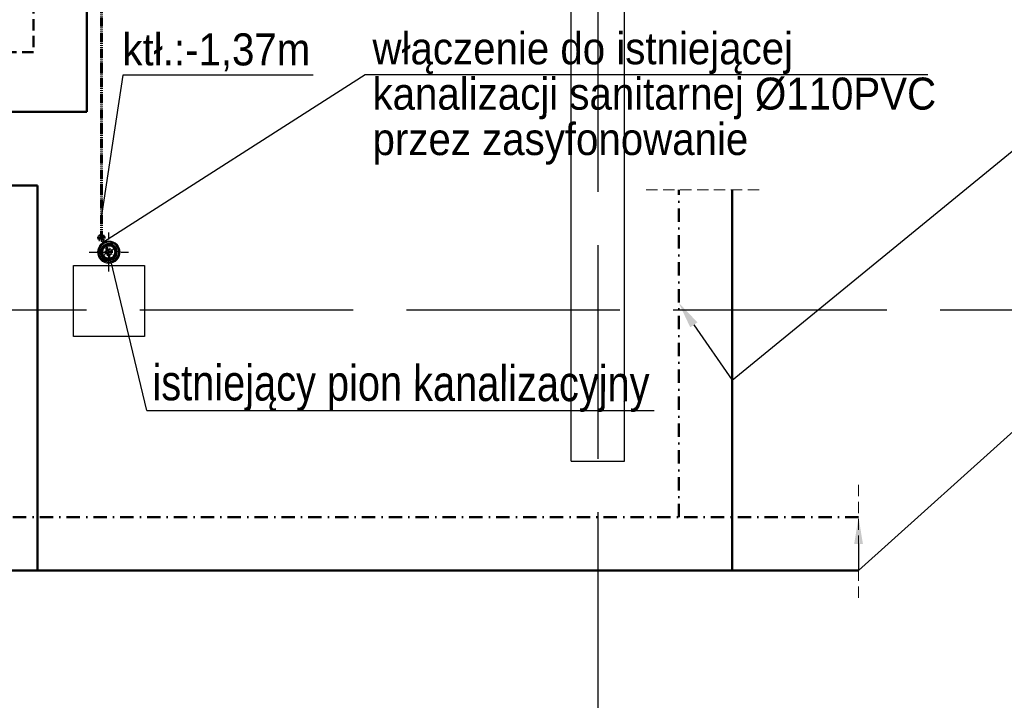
# Model space of a CAD drawing. Header units: millimetres. Extents: x -53858 to 733, y -20463 to 1307.
# Tile 19 of 256: x -51348 to -50794, y -17563 to -17181. Entities that reach past the tile are written whole.
import ezdxf
from ezdxf import colors
from ezdxf.entities.mleader import LeaderData, LeaderLine
from ezdxf.enums import TextEntityAlignment as Align
from ezdxf.math import Vec2, Vec3

# ---------------------------------------------------------------- set-up
doc = ezdxf.new("R2010")
doc.units = ezdxf.units.MM
for name, pattern in [('CONTINOUS', [0]), ('DASHDOT', [1, 0.5, -0.25, 0, -0.25]), ('DASHED', [19.05, 12.7, -6.35]), ('HIDDEN', [9.525, 6.35, -3.175]), ('XREF_2024_11_27_RZUT_BASEN_CAD$0$ACAD_ISO02W100', [15, 12, -3]), ('Środek', [29.999999, 12, -6, 6, -6])]:
    doc.linetypes.add(name, pattern=pattern)
for name, color, linetype, lineweight, true_color in [('Fittings-2', 3, 'Continuous', 18, 0x00ff00), ('Kropla-1', 3, 'Continuous', 18, 0x00ff00), ('pipesocket-1', 3, 'Continuous', 18, 0x00ff00)]:
    doc.layers.add(name, color=color, linetype=linetype, lineweight=lineweight, true_color=true_color)
for name, color, linetype, lineweight in [('is_ct_centrale _zasilanie', 46, 'Continuous', 50), ('is_ct_centrale _zasilanie (istniejąca)', 66, 'Continuous', 50), ('is_ct_centrale_powrot', 32, 'DASHED', 50), ('is_ct_centrale_powrot (istniejąca)', 11, 'DASHDOT', 50), ('is_ct_opis_', 162, 'Continuous', 18), ('is_k_istniejąca rura kanalizacyjna', 80, 'Continuous', 50), ('is_k_podstropowa_opis_aran', 116, 'CONTINOUS', 30), ('is_k_przewod_ciś_aranz', 234, 'DASHDOT', 40), ('is_k_przewod_ciś_opis_aranz', 246, 'Continuous', 30), ('Oś-1', 8, 'Środek', 25)]:
    doc.layers.add(name, color=color, linetype=linetype, lineweight=lineweight)
doc.layers.add('IS_PODKLAD', color=252, linetype='Continuous')
doc.layers.add('XREF_2024_11_27_RZUT_BASEN_CAD$0$_ściany', color=8, linetype='Continuous')
doc.styles.get("Standard").update_dxf_attribs({"font": 'arial.ttf'})
doc.styles.add('styl_FI', font='arial.ttf', dxfattribs={"width": 0.9, "height": 16})

# ---------------------------------------------------------------- blocks, each defined once
blk = doc.blocks.new('XREF_2024_11_27_RZUT_BASEN_CAD')
at = {"layer": 'XREF_2024_11_27_RZUT_BASEN_CAD$0$_ściany', "linetype": 'XREF_2024_11_27_RZUT_BASEN_CAD$0$ACAD_ISO02W100', "ltscale": 10}
for p, q in [((-51022.44, -15657.63), (-51022.44, -20462.96)), ((-53680.08, -17343.93), (-49212.84, -17343.93))]:
    blk.add_line(p, q, dxfattribs=at)
at = {"layer": 'XREF_2024_11_27_RZUT_BASEN_CAD$0$_ściany'}
for p, q in [((-51007.44, -17428.93), (-51007.44, -16763.93)), ((-51037.44, -17428.93), (-51037.44, -17130.7)), ((-51037.44, -17428.93), (-51007.44, -17428.93))]:
    blk.add_line(p, q, dxfattribs=at)
blk.add_lwpolyline([(-51317.44, -17318.93), (-51277.44, -17318.93), (-51277.44, -17358.93), (-51317.44, -17358.93)], close=True, dxfattribs=at)
blk = doc.blocks.new('PIF_UN_S_W PVC-HT Cap GY_Wavin - socket_end-V417-Etap 2 Kondygnacja P01_P01G _-3_22_ Copy 1')
at = {"layer": 'Fittings-2'}
for radius, start, end in [(59, 360, 180), (59, 360, 180), (55, 360, 180), (55, 360, 180), (59, 180, 360), (59, 180, 0), (55, 180, 360), (55, 180, 360)]:
    blk.add_arc((5154.4, -82961.8), radius, start, end, dxfattribs=at)
at = {"layer": 'pipesocket-1'}
for radius, start, end in [(63, 0, 180), (63, 360, 180), (58, 0, 180), (58, 0, 180), (58, 360, 180), (58, 360, 180), (55, 0, 180), (55, 360, 180), (63, 180, 360), (63, 180, 360), (58, 180, 360), (58, 180, 360), (58, 180, 360), (58, 180, 360), (55, 180, 360), (55, 180, 360)]:
    blk.add_arc((5154.4, -82961.8), radius, start, end, dxfattribs=at)
blk = doc.blocks.new('A$C24163A98')
at = {"layer": 'Kropla-1'}
for centre, radius, start, end in [((11, 11), 5.5, 0, 180), ((11, 13.75), 2.75, 270, 90), ((11, 11), 5.5, 180, 0), ((11, 8.25), 2.75, 90, 270)]:
    blk.add_arc(centre, radius, start, end, dxfattribs=at)
at = {"layer": 'Oś-1'}
for p, q in [((11, 0), (11, 22)), ((0, 11), (22, 11))]:
    blk.add_line(p, q, dxfattribs=at)
at = {"layer": 'Fittings-2', "xscale": 0.1, "yscale": 0.1, "zscale": 0.1}
blk.add_blockref('PIF_UN_S_W PVC-HT Cap GY_Wavin - socket_end-V417-Etap 2 Kondygnacja P01_P01G _-3_22_ Copy 1', (-504.44, 8307.18), dxfattribs=at)

msp = doc.modelspace()

# ---------------------------------------------------------------- linework, layer by layer
at = {"layer": 'is_ct_centrale _zasilanie'}
for p in [(-51309.96, -16874.13), (-51405.1, -17232.7)]:
    msp.add_line(p, (-51309.96, -17232.7), dxfattribs=at)
at = {"layer": 'is_ct_centrale _zasilanie (istniejąca)'}
for p, q in [((-51337.58, -17274.01), (-51507.09, -17274.01)), ((-51337.58, -17274.01), (-51337.58, -17490.51)), ((-50947.05, -17276.36), (-50947.05, -17490.51)), ((-52665.66, -17490.51), (-50875.91, -17490.51))]:
    msp.add_line(p, q, dxfattribs=at)
at = {"layer": 'is_ct_centrale_powrot', "ltscale": 0.5}
for p, q in [((-51339.96, -16866.13), (-51339.96, -17199.07)), ((-51339.96, -17199.07), (-51435.1, -17199.07))]:
    msp.add_line(p, q, dxfattribs=at)
at = {"layer": 'is_ct_centrale_powrot (istniejąca)', "ltscale": 15}
for p, q in [((-50977.05, -17460.51), (-50977.05, -17276.36)), ((-50875.91, -17460.51), (-52665.66, -17460.51))]:
    msp.add_line(p, q, dxfattribs=at)
at = {"layer": 'is_ct_opis_', "color": 1, "linetype": 'HIDDEN'}
msp.add_lwpolyline([(-50995.31, -17276.36), (-50930.31, -17276.36)], dxfattribs=at)
at = {"layer": 'is_ct_opis_', "linetype": 'HIDDEN'}
msp.add_lwpolyline([(-50875.91, -17442.25), (-50875.91, -17507.25)], dxfattribs=at)
at = {"layer": 'is_k_istniejąca rura kanalizacyjna', "color": 116, "true_color": 0x136734}
for radius in [4.5, 3.75]:
    msp.add_circle((-51297.54, -17311.42), radius, dxfattribs=at)
at = {"layer": 'is_k_podstropowa_opis_aran'}
for q in [(-51297.54, -17311.42), (-50990.94, -17400.47)]:
    msp.add_line((-51276.23, -17400.47), q, dxfattribs=at)
at = {"layer": 'is_k_przewod_ciś_aranz', "lineweight": 60}
for p, q in [((-51301.71, -17303.37, 0), (-51301.71, -16742.02, 0)), ((-51297.54, -17311.42), (-51301.71, -17303.37, 0))]:
    msp.add_line(p, q, dxfattribs=at)
for centre in [(-51301.71, -17303.37, 0), (-51297.54, -17311.42)]:
    msp.add_circle(centre, 1.6, dxfattribs=at)
at = {"layer": 'is_k_przewod_ciś_opis_aranz'}
for p, q in [((-51289.71, -17212.02), (-51301.71, -17290.94, 0)), ((-51153.45, -17211.84), (-51300.44, -17305.82)), ((-51182.53, -17212.02), (-51289.71, -17212.02)), ((-50836.9, -17211.84), (-51153.45, -17211.84))]:
    msp.add_line(p, q, dxfattribs=at)

# ---------------------------------------------------------------- block references
at = {"layer": 'is_k_istniejąca rura kanalizacyjna'}
msp.add_blockref('A$C24163A98', (-51308.54, -17322.42), dxfattribs=at)
at = {"layer": 'IS_PODKLAD'}
msp.add_blockref('XREF_2024_11_27_RZUT_BASEN_CAD', (0, 0), dxfattribs=at)

# ---------------------------------------------------------------- texts
at = {"layer": 'is_k_podstropowa_opis_aran', "style": 'styl_FI', "width": 0.8}
msp.add_text('istniejący pion kanalizacyjny', height=20, rotation=359.8755, dxfattribs=at).set_placement((-51273, -17394.74, 0))
at = {"layer": 'is_k_przewod_ciś_opis_aranz', "style": 'styl_FI', "width": 0.9}
msp.add_text('ktł.:-1,37m', height=18, rotation=0.0111, dxfattribs=at).set_placement((-51237.05, -17198.71, 0), align=Align.MIDDLE)
at = {"layer": 'is_k_przewod_ciś_opis_aranz', "insert": (-51149.24, -17187.91), "char_height": 18, "attachment_point": 1, "rotation": 0.0111, "line_spacing_factor": 0.85, "style": 'styl_FI'}
msp.add_mtext_dynamic_manual_height_columns('włączenie do istniejącej kanalizacji sanitarnej %%C110PVC przez zasyfonowanie', width=333.9171, gutter_width=90, heights=[0], dxfattribs=at)

# ---------------------------------------------------------------- leaders
at = {"layer": 'is_ct_opis_'}
ml = msp.add_multileader_mtext('Standard', dxfattribs=at)
ml.set_content('Uwaga: \\PNależy obniżyć istniejące\\Pprzewody ciepła technologicznego. ', color=256)
ml.set_leader_properties()
ml.build(insert=Vec2(0, 0))
ml.multileader.update_dxf_attribs({"dogleg_length": 15, "arrow_head_size": 15})
ctx = ml.context
ctx.base_point, ctx.char_height, ctx.arrow_head_size, ctx.plane_origin = Vec3(-50753.71, -17237.57), 17, 15, Vec3(-49995.24, -17085.21)
notes = []
notes.append((ctx, [(0, (1, 1, 0), (-50768.71, -17237.57), (1, 0), 15, [(1, [(-50977.05, -17339.98), (-50947.05, -17383.43)], 0, [])])]))
ctx.mtext.insert, ctx.mtext.width, ctx.mtext.flow_direction = Vec3(-50751.71, -17226.57), 706.3288, 5
ml = msp.add_multileader_mtext('Standard', dxfattribs=at)
ml.set_content('Ciąg dalszy instalacji zgodnie \\Pz projektem bazowym. ', color=256)
ml.set_leader_properties()
ml.build(insert=Vec2(0, 0))
ml.multileader.update_dxf_attribs({"dogleg_length": 15, "arrow_head_size": 15})
ctx = ml.context
ctx.base_point, ctx.char_height, ctx.arrow_head_size, ctx.plane_origin = Vec3(-50744.76, -17385.82), 17, 15, Vec3(-49892.58, -17224.73)
notes.append((ctx, [(0, (1, 1, 0), (-50759.76, -17385.82), (1, 0), 15, [(1, [(-50875.91, -17460.51), (-50875.91, -17490.51)], 0, [])])]))
ctx.mtext.insert, ctx.mtext.width, ctx.mtext.flow_direction = Vec3(-50742.76, -17374.82), 706.3288, 5
for ctx, leaders in notes:
    for number, flags, end, landing, length, lines in leaders:
        leader = LeaderData()
        leader.index, (leader.has_last_leader_line, leader.has_dogleg_vector, leader.attachment_direction) = number, flags
        leader.last_leader_point, leader.dogleg_vector, leader.dogleg_length = Vec3(end), Vec3(landing), length
        for number, points, colour, breaks in lines:
            line = LeaderLine()
            line.index, line.vertices, line.color, line.breaks = number, Vec3.list(points), colors.encode_raw_color(colour), breaks
            leader.lines.append(line)
        ctx.leaders.append(leader)

doc.saveas('drawing.dxf')
